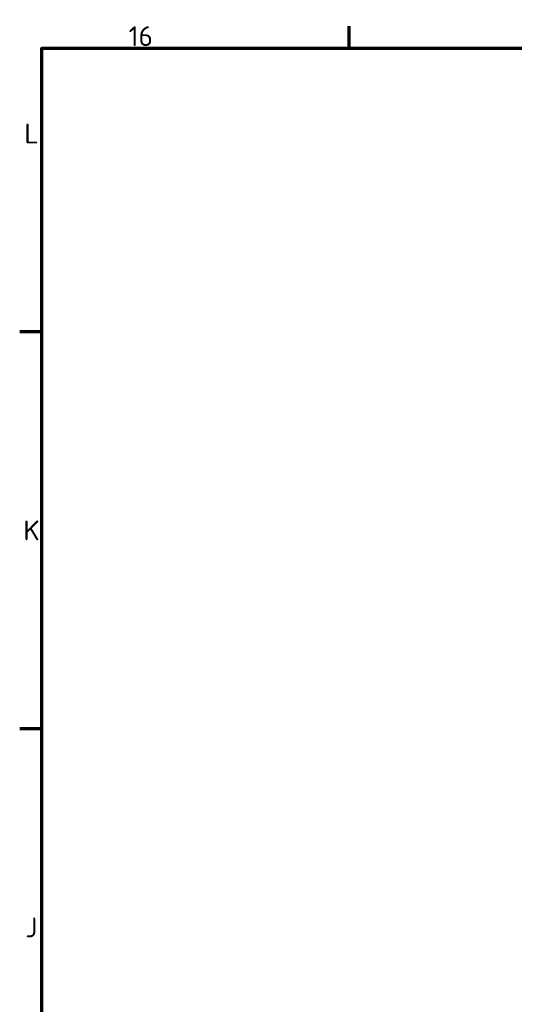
# Model space of a CAD drawing. Header units: millimetres. Extents: x 0 to 4878, y -120 to 1682.
# Tile 82 of 213: x 32 to 207, y 1304 to 1652. Entities that reach past the tile are written whole.
import ezdxf

# ---------------------------------------------------------------- set-up
doc = ezdxf.new("R2010")
doc.units = ezdxf.units.MM
doc.header["$LTSCALE"] = 2
doc.layers.get('0').update_dxf_attribs({"lineweight": 25})
doc.layers.add('Rahmen (ISO)', color=7, linetype='Continuous', lineweight=70)
doc.styles.add('Notiztext (DIN)', font='isocpeur.ttf')

# ---------------------------------------------------------------- blocks, each defined once
blk = doc.blocks.new('Ränder Vorgaberahmen')
at = {"layer": 'Rahmen (ISO)'}
for p, q in [((74.31, 821), (74.31, 824.9)), ((20, 770.92), (16.1, 770.92)), ((20, 700.83), (16.1, 700.83))]:
    blk.add_line(p, q, dxfattribs=at)
at = {"layer": 'Rahmen (ISO)', "flags": 128}
blk.add_lwpolyline([(20, 20), (20, 821), (1169, 821), (1169, 20), (20, 20)], dxfattribs=at)
at = {"layer": 'Rahmen (ISO)', "char_height": 3.5, "attachment_point": 7, "style": 'Notiztext (DIN)'}
for s, insert in [('16', (35.36, 821.4)), ('L', (16.93, 804.21)), ('K', (16.75, 734.13)), ('J', (17.1, 664.04))]:
    blk.add_mtext(s, dxfattribs=dict(at, insert=insert))

msp = doc.modelspace()

# ---------------------------------------------------------------- block references
at = {"xscale": 2, "yscale": 2, "zscale": 2}
msp.add_blockref('Ränder Vorgaberahmen', (0, 0), dxfattribs=at)

doc.saveas('drawing.dxf')
